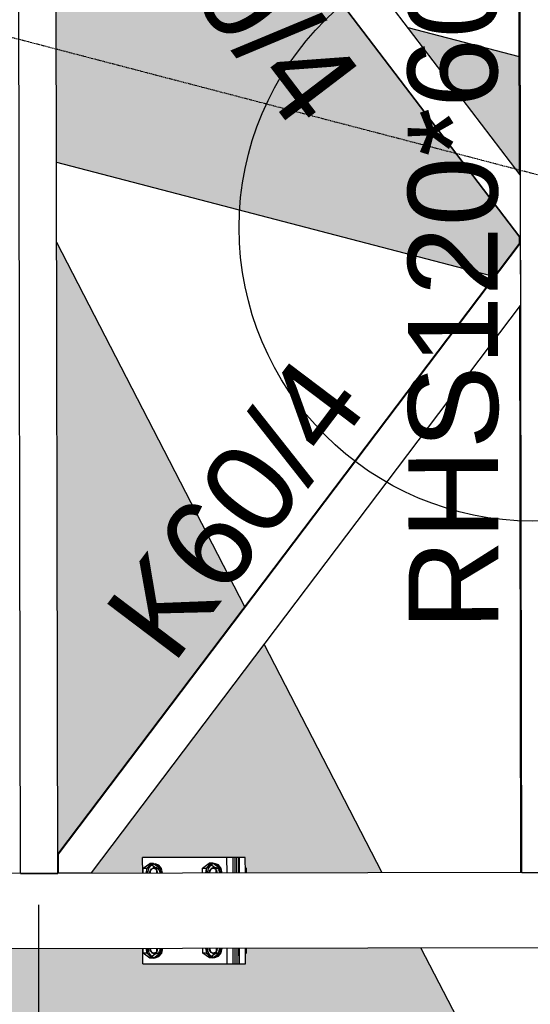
# Model space of a CAD drawing. Header units: millimetres. Extents: x -32861 to 254386, y 0 to 15445.
# Tile 36 of 67: x 147466 to 148281, y 6029 to 7602. Entities that reach past the tile are written whole.
import ezdxf

# ---------------------------------------------------------------- set-up
doc = ezdxf.new("R2010")
doc.units = ezdxf.units.MM
doc.linetypes.add('DXK_LINE_DOT3', pattern=[5.9187, 2.979, -0.9799, 0.9799, -0.9799])
doc.styles.add('Arial', font='ARIAL.TTF', dxfattribs={"height": 0.2})
doc.styles.add('Arial Narrow', font='ARIALN.TTF', dxfattribs={"height": 0.2})

# ---------------------------------------------------------------- blocks, each defined once
blk = doc.blocks.new('Part-24738 - 21672')
at = {"color": 7}
for p, q in [((147522.8, 8257.6), (147523.4, 8257.6)), ((147523.5, 8257.6), (147523.4, 8257.6)), ((147523.4, 8257.6), (147523.5, 8234.8)), ((147576.4, 8257.7), (147523.5, 8257.6)), ((147523.5, 8257.6), (147523.5, 8228.2)), ((148264.8, 7354.2), (147576.4, 8257.7)), ((147523.5, 8234.8), (147522.9, 8234.8)), ((147523.5, 8228.2), (147522.9, 8228.2)), ((148264.3, 7254.9), (147522.9, 8228)), ((148265, 7254.9), (147523.5, 8228.2)), ((148264.8, 7354.2), (148265, 7254.9)), ((148265, 7254.9), (148264.3, 7254.9))]:
    blk.add_line(p, q, dxfattribs=at)
blk = doc.blocks.new('Part-24008 - 21672')
at = {"color": 7}
for p, q in [((147809.5, 6264.2), (147806.4, 6264.2)), ((147806.5, 6239.2), (147806.4, 6264.2)), ((147809.5, 6239.2), (147809.5, 6264.2)), ((147806.7, 6094.2), (147806.7, 6119.2)), ((147809.8, 6094.2), (147809.7, 6119.2)), ((147806.7, 6094.2), (147809.8, 6094.2))]:
    blk.add_line(p, q, dxfattribs=at)
blk = doc.blocks.new('Part-22003 - 21672')
at = {"color": 7}
for p, q in [((148705.5, 6240.8), (142687.5, 6229.6)), ((142656.8, 6109.6), (148705.7, 6120.8))]:
    blk.add_line(p, q, dxfattribs=at)
blk = doc.blocks.new('Part-21992 - 21672')
at = {"color": 7}
for p, q in [((147466.6, 6238.5), (147462.8, 8258.5)), ((147526.6, 6238.6), (147522.8, 8258.6)), ((147466.6, 6238.5), (147526.6, 6238.6))]:
    blk.add_line(p, q, dxfattribs=at)
blk = doc.blocks.new('Part-24565 - 21672')
for points in [[(147526.6, 6269.3), (147825.2, 6664.3), (147524.7, 7246.2)], [(147526.6, 6238.6), (147572.6, 6238.7), (147662, 6238.9), (147661.9, 6263.9), (147673.5, 6263.9), (147674.8, 6263.9), (147760.7, 6264.1), (147812.5, 6264.2), (147816.2, 6264.2), (147825.9, 6264.2), (147826, 6239.2), (148044.5, 6239.6), (147856, 6604.6), (147580.2, 6239.7), (147527.2, 6239.6), (147526.6, 6239.6)], [(148316.9, 2443), (148883.8, 4614.3), (148106.4, 6119.7), (147826.2, 6119.2), (147826.2, 6094.2), (147816.5, 6094.2), (147815.9, 6094.2), (147806.7, 6094.2), (147765.9, 6094.1), (147696.6, 6094), (147681.8, 6093.9), (147662.3, 6093.9), (147662.2, 6118.9), (146419.8, 6116.6)]]:
    blk.add_hatch(color=4).paths.add_polyline_path(points)
at = {"color": 4}
for p, q in [((147825.2, 6664.3), (147524.7, 7246.2)), ((148044.5, 6239.6), (147856, 6604.6)), ((148883.8, 4614.3), (148106.4, 6119.7))]:
    blk.add_line(p, q, dxfattribs=at)
blk = doc.blocks.new('Part-24735 - 21672')
at = {"color": 7}
for p, q in [((148263.7, 7355.7), (148262, 8260)), ((148267.3, 6240), (148263.5, 8260)), ((148263.9, 7244.6), (148263.9, 7255.4)), ((148265.8, 6240), (148264.1, 7144.4)), ((148267.3, 6240), (148327.3, 6240.1))]:
    blk.add_line(p, q, dxfattribs=at)
blk = doc.blocks.new('Part-24075 - 21672')
at = {"color": 7}
for p, q in [((147815.6, 6264.2), (147812.5, 6264.2)), ((147812.6, 6239.2), (147812.5, 6264.2)), ((147815.6, 6239.2), (147815.6, 6264.2)), ((147812.8, 6094.2), (147812.8, 6119.2)), ((147815.9, 6094.2), (147815.8, 6119.2)), ((147812.8, 6094.2), (147815.9, 6094.2))]:
    blk.add_line(p, q, dxfattribs=at)
blk = doc.blocks.new('Part-23039 - 21672')
at = {"color": 7}
for p, q in [((147806.4, 6264.2), (147661.9, 6263.9)), ((147662, 6238.9), (147661.9, 6263.9)), ((147796.7, 6239.1), (147796.6, 6264.1)), ((147806.5, 6239.2), (147806.4, 6264.2)), ((147662.3, 6093.9), (147662.2, 6118.9)), ((147797, 6094.1), (147796.9, 6119.1)), ((147806.7, 6094.2), (147806.7, 6119.2)), ((147662.3, 6093.9), (147806.7, 6094.2))]:
    blk.add_line(p, q, dxfattribs=at)
blk = doc.blocks.new('Part-23064 - 21672')
at = {"color": 7}
for p, q in [((147825.9, 6264.2), (147815.6, 6264.2)), ((147816.2, 6264.2), (147816.2, 6239.2)), ((147826, 6239.2), (147825.9, 6264.2)), ((147816.5, 6094.2), (147816.4, 6119.2)), ((147826.2, 6094.2), (147826.2, 6119.2)), ((147815.9, 6094.2), (147826.2, 6094.2))]:
    blk.add_line(p, q, dxfattribs=at)
blk = doc.blocks.new('Bolt-23065 - 21672')
at = {"color": 7}
for p, q in [((147662.5, 6246.7), (147673.2, 6254.5)), ((147662.5, 6246.7), (147668.6, 6246.7)), ((147662.6, 6238.9), (147662.5, 6246.7)), ((147667.5, 6238.9), (147669.1, 6246.4)), ((147668.6, 6246.7), (147679.3, 6254.5)), ((147668.7, 6238.9), (147668.6, 6246.7)), ((147669.1, 6246.4), (147673.4, 6251.9)), ((147671.5, 6246.4), (147669.9, 6238.9)), ((147675.8, 6251.9), (147671.5, 6246.4)), ((147679.3, 6254.5), (147673.2, 6254.5)), ((147673.2, 6254.5), (147683.9, 6246.7)), ((147673.4, 6251.9), (147679.3, 6253.9)), ((147673.9, 6242.9), (147676.2, 6245.8)), ((147674.6, 6241.9), (147675.7, 6244.5)), ((147675.7, 6244.5), (147677.4, 6246.6)), ((147681.8, 6253.9), (147675.8, 6251.9)), ((147676.2, 6245.8), (147679.3, 6246.9)), ((147677.4, 6246.6), (147679.5, 6248)), ((147679.3, 6254.5), (147690, 6246.7)), ((147679.3, 6253.9), (147685.3, 6251.9)), ((147679.3, 6253.9), (147681.8, 6253.9)), ((147679.3, 6246.9), (147682.5, 6245.9)), ((147679.3, 6246.9), (147681.8, 6246.9)), ((147679.5, 6248), (147681.8, 6248.4)), ((147687.7, 6251.9), (147681.8, 6253.9)), ((147681.8, 6248.4), (147684.1, 6248)), ((147682.5, 6245.9), (147684.8, 6242.9)), ((147683.9, 6246.7), (147690, 6246.7)), ((147683.9, 6246.7), (147684, 6238.9)), ((147684.1, 6248), (147686.2, 6246.6)), ((147685.3, 6251.9), (147689.6, 6246.4)), ((147686.2, 6246.6), (147687.9, 6244.5)), ((147692.1, 6246.4), (147687.7, 6251.9)), ((147687.9, 6244.5), (147689, 6241.9)), ((147689.6, 6246.4), (147691.2, 6238.9)), ((147690, 6246.7), (147690.1, 6238.9)), ((147693.7, 6239), (147692.1, 6246.4)), ((147757.6, 6246.9), (147768.3, 6254.7)), ((147757.6, 6246.9), (147763.7, 6246.9)), ((147757.6, 6239.1), (147757.6, 6246.9)), ((147762.6, 6239.1), (147764.1, 6246.6)), ((147763.7, 6246.9), (147774.4, 6254.7)), ((147763.7, 6239.1), (147763.7, 6246.9)), ((147764.1, 6246.6), (147768.5, 6252.1)), ((147766.6, 6246.6), (147765, 6239.1)), ((147770.9, 6252.1), (147766.6, 6246.6)), ((147774.4, 6254.7), (147768.3, 6254.7)), ((147768.3, 6254.7), (147779, 6246.9)), ((147768.5, 6252.1), (147774.4, 6254.1)), ((147768.9, 6243.1), (147771.3, 6246)), ((147769.7, 6242), (147770.8, 6244.7)), ((147770.8, 6244.7), (147772.4, 6246.8)), ((147776.9, 6254.1), (147770.9, 6252.1)), ((147771.3, 6246), (147774.4, 6247.1)), ((147772.4, 6246.8), (147774.5, 6248.1)), ((147774.4, 6254.7), (147785.1, 6246.9)), ((147774.4, 6254.1), (147780.4, 6252.1)), ((147774.4, 6254.1), (147776.9, 6254.1)), ((147774.4, 6247.1), (147777.6, 6246)), ((147774.4, 6247.1), (147776.9, 6247.1)), ((147774.5, 6248.1), (147776.9, 6248.6)), ((147782.8, 6252.1), (147776.9, 6254.1)), ((147776.9, 6248.6), (147779.2, 6248.1)), ((147777.6, 6246), (147779.9, 6243.1)), ((147779, 6246.9), (147785.1, 6246.9)), ((147779, 6246.9), (147779, 6239.1)), ((147779.2, 6248.1), (147781.3, 6246.8)), ((147780.4, 6252.1), (147784.7, 6246.6)), ((147781.3, 6246.8), (147783, 6244.7)), ((147787.2, 6246.6), (147782.8, 6252.1)), ((147783, 6244.7), (147784, 6242.1)), ((147784.7, 6246.6), (147786.3, 6239.1)), ((147785.1, 6246.9), (147785.1, 6239.1)), ((147788.8, 6239.1), (147787.2, 6246.6)), ((147826, 6247.9), (147827.2, 6247)), ((147826, 6247), (147827.2, 6247)), ((147827.2, 6247), (147827.2, 6239.2)), ((147673, 6238.9), (147673.9, 6242.9)), ((147674.3, 6238.9), (147674.6, 6241.9)), ((147684.8, 6242.9), (147685.7, 6238.9)), ((147689, 6241.9), (147689.3, 6238.9)), ((147768.1, 6239.1), (147768.9, 6243.1)), ((147769.4, 6239.1), (147769.7, 6242)), ((147779.9, 6243.1), (147780.8, 6239.1)), ((147784, 6242.1), (147784.4, 6239.1)), ((147826.5, 6239.2), (147826, 6241.8)), ((147662.8, 6111.1), (147662.8, 6118.9)), ((147669.3, 6111.4), (147667.7, 6118.9)), ((147668.9, 6118.9), (147668.9, 6111.1)), ((147670.1, 6118.9), (147671.7, 6111.4)), ((147674.1, 6114.9), (147673.2, 6118.9)), ((147674.9, 6116), (147674.5, 6118.9)), ((147684.2, 6118.9), (147684.2, 6111.1)), ((147685.9, 6118.9), (147685.1, 6114.9)), ((147689.6, 6118.9), (147689.2, 6116)), ((147691.5, 6118.9), (147689.9, 6111.4)), ((147690.3, 6118.9), (147690.3, 6111.2)), ((147692.3, 6111.4), (147693.9, 6119)), ((147757.9, 6111.3), (147757.9, 6119.1)), ((147764.4, 6111.6), (147762.8, 6119.1)), ((147764, 6119.1), (147764, 6111.3)), ((147765.2, 6119.1), (147766.8, 6111.6)), ((147769.2, 6115.1), (147768.3, 6119.1)), ((147770, 6116.2), (147769.6, 6119.1)), ((147779.3, 6119.1), (147779.3, 6111.3)), ((147781, 6119.1), (147780.2, 6115.1)), ((147784.6, 6119.1), (147784.3, 6116.2)), ((147786.6, 6119.1), (147785, 6111.6)), ((147785.4, 6119.1), (147785.4, 6111.3)), ((147787.4, 6111.6), (147789, 6119.1)), ((147826.2, 6116.6), (147826.8, 6119.2)), ((147827.5, 6119.2), (147827.5, 6111.4)), ((147668.9, 6111.1), (147662.8, 6111.1)), ((147673.5, 6103.3), (147662.8, 6111.1)), ((147668.9, 6111.1), (147679.6, 6103.3)), ((147673.7, 6105.9), (147669.3, 6111.4)), ((147671.7, 6111.4), (147676.1, 6105.9)), ((147684.2, 6111.1), (147673.5, 6103.3)), ((147679.6, 6103.3), (147673.5, 6103.3)), ((147679.6, 6103.9), (147673.7, 6105.9)), ((147676.4, 6112), (147674.1, 6114.9)), ((147675.9, 6113.3), (147674.9, 6116)), ((147677.6, 6111.2), (147675.9, 6113.3)), ((147676.1, 6105.9), (147682.1, 6103.9)), ((147679.6, 6110.9), (147676.4, 6112)), ((147679.7, 6109.9), (147677.6, 6111.2)), ((147682.8, 6112), (147679.6, 6110.9)), ((147690.3, 6111.2), (147679.6, 6103.3)), ((147679.6, 6110.9), (147682, 6110.9)), ((147685.6, 6105.9), (147679.6, 6103.9)), ((147679.6, 6103.9), (147682.1, 6103.9)), ((147682, 6109.4), (147679.7, 6109.9)), ((147684.4, 6109.9), (147682, 6109.4)), ((147682.1, 6103.9), (147688, 6106)), ((147685.1, 6114.9), (147682.8, 6112)), ((147684.2, 6111.1), (147690.3, 6111.2)), ((147686.5, 6111.3), (147684.4, 6109.9)), ((147689.9, 6111.4), (147685.6, 6105.9)), ((147688.1, 6113.4), (147686.5, 6111.3)), ((147688, 6106), (147692.3, 6111.4)), ((147689.2, 6116), (147688.1, 6113.4)), ((147764, 6111.3), (147757.9, 6111.3)), ((147768.6, 6103.5), (147757.9, 6111.3)), ((147764, 6111.3), (147774.7, 6103.5)), ((147768.7, 6106.1), (147764.4, 6111.6)), ((147766.8, 6111.6), (147771.2, 6106.1)), ((147779.3, 6111.3), (147768.6, 6103.5)), ((147774.7, 6103.5), (147768.6, 6103.5)), ((147774.7, 6104.1), (147768.7, 6106.1)), ((147771.5, 6112.2), (147769.2, 6115.1)), ((147771, 6113.5), (147770, 6116.2)), ((147772.7, 6111.4), (147771, 6113.5)), ((147771.2, 6106.1), (147777.1, 6104.1)), ((147774.7, 6111.1), (147771.5, 6112.2)), ((147774.8, 6110.1), (147772.7, 6111.4)), ((147777.8, 6112.2), (147774.7, 6111.1)), ((147785.4, 6111.3), (147774.7, 6103.5)), ((147774.7, 6111.1), (147777.1, 6111.1)), ((147780.6, 6106.1), (147774.7, 6104.1)), ((147774.7, 6104.1), (147777.1, 6104.1)), ((147777.1, 6109.6), (147774.8, 6110.1)), ((147779.5, 6110.1), (147777.1, 6109.6)), ((147777.1, 6104.1), (147783.1, 6106.1)), ((147780.2, 6115.1), (147777.8, 6112.2)), ((147779.3, 6111.3), (147785.4, 6111.3)), ((147781.5, 6111.4), (147779.5, 6110.1)), ((147785, 6111.6), (147780.6, 6106.1)), ((147783.2, 6113.5), (147781.5, 6111.4)), ((147783.1, 6106.1), (147787.4, 6111.6)), ((147784.3, 6116.2), (147783.2, 6113.5)), ((147827.5, 6111.4), (147826.2, 6110.5)), ((147826.2, 6111.4), (147827.5, 6111.4))]:
    blk.add_line(p, q, dxfattribs=at)
blk = doc.blocks.new('Part-24080 - 21672')
at = {"color": 7}
for p, q in [((147812.5, 6264.2), (147809.5, 6264.2)), ((147809.5, 6239.2), (147809.5, 6264.2)), ((147812.6, 6239.2), (147812.5, 6264.2)), ((147809.8, 6094.2), (147809.7, 6119.2)), ((147812.8, 6094.2), (147812.8, 6119.2)), ((147809.8, 6094.2), (147812.8, 6094.2))]:
    blk.add_line(p, q, dxfattribs=at)
blk = doc.blocks.new('Part-24564 - 21672')
for points in [[(148224, 7191.8), (148263.9, 7244.6), (148263.9, 7255.4), (147990.2, 7614.6), (147523.8, 7736.4), (147524.5, 7374.5)], [(148263.7, 7355.7), (148263.3, 7543.3), (148085.4, 7589.7)]]:
    blk.add_hatch(color=4).paths.add_polyline_path(points)
at = {"color": 4}
for p, q in [((148085.4, 7589.7), (148263.3, 7543.3)), ((147524.5, 7374.5), (148224, 7191.8))]:
    blk.add_line(p, q, dxfattribs=at)
blk = doc.blocks.new('Part-24767 - 21672')
at = {"color": 7}
for p, q in [((147526.6, 6269.3), (148264.3, 7245.1)), ((148265, 7245.1), (147527.2, 6269.1)), ((148264.3, 7245.1), (148265, 7245.1)), ((148265, 7245.1), (148265.2, 7145.9)), ((147580.2, 6239.7), (148265.2, 7145.9)), ((147526.6, 6269.1), (147527.2, 6269.1)), ((147527.1, 6262.5), (147526.6, 6262.5)), ((147527.2, 6239.6), (147527.1, 6262.5)), ((147527.2, 6269.1), (147527.2, 6239.6)), ((147526.6, 6239.6), (147527.2, 6239.6)), ((147527.2, 6239.6), (147580.2, 6239.7))]:
    blk.add_line(p, q, dxfattribs=at)
blk = doc.blocks.new('GridLine-25928 - 21672')
at = {"color": 6, "linetype": 'DXK_LINE_DOT3'}
blk.add_line((141125.6, 9226.1), (151136.6, 6612.2), dxfattribs=at)
blk = doc.blocks.new('StraightDimension-25684 - 21672')
at = {"color": 174}
for p, q in [((146695.2, 6187.1), (146695.2, 5041.1)), ((147495.8, 6188.6), (147495.8, 5041.1)), ((146725.2, 5191.1), (146665.2, 5131.1)), ((147465.8, 5131.1), (147525.8, 5191.1)), ((146695.2, 5161.1), (147495.8, 5161.1))]:
    blk.add_line(p, q, dxfattribs=at)
at = {"color": 30, "style": 'Arial Narrow'}
blk.add_text('801', height=143.16, dxfattribs=at).set_placement((146958.7, 5206.1))
blk = doc.blocks.new('StraightDimension-25685 - 21672')
at = {"color": 174}
for p, q in [((147495.8, 6188.6), (147495.8, 5041.1)), ((148296.5, 6190.1), (148296.5, 5041.1)), ((147525.8, 5191.1), (147465.8, 5131.1)), ((148266.5, 5131.1), (148326.5, 5191.1)), ((147495.8, 5161.1), (148296.5, 5161.1))]:
    blk.add_line(p, q, dxfattribs=at)
at = {"color": 30, "style": 'Arial Narrow'}
blk.add_text('801', height=143.16, dxfattribs=at).set_placement((147759.4, 5206.1))
blk = doc.blocks.new('StraightDimension-25686 - 21672')
at = {"color": 174}
for p, q in [((148296.5, 6190.1), (148296.5, 5041.1)), ((149097.2, 6191.6), (149097.2, 5041.1)), ((148326.5, 5191.1), (148266.5, 5131.1)), ((149067.2, 5131.1), (149127.2, 5191.1)), ((148296.5, 5161.1), (149097.2, 5161.1))]:
    blk.add_line(p, q, dxfattribs=at)
at = {"color": 30, "style": 'Arial Narrow'}
blk.add_text('801', height=143.16, dxfattribs=at).set_placement((148560.1, 5206.1))
blk = doc.blocks.new('Mark-24733 - 21672')
at = {"color": 30, "style": 'Arial'}
blk.add_text('RHS120*60*3', height=143.262, rotation=90.1091, dxfattribs=at).set_placement((148230.1, 6627.2))
blk = doc.blocks.new('Mark-105682 - 21672')
at = {"color": 136}
for p, q in [((149481.1, 6113), (149162.9, 5794.8)), ((149481.1, 6113), (149375, 6042.3)), ((149410.4, 6006.9), (149481.1, 6113))]:
    blk.add_line(p, q, dxfattribs=at)
at = {"color": 30, "style": 'Arial'}
blk.add_text('C100*20*2', height=143.26, dxfattribs=at).set_placement((148120.2, 5614.8))
blk = doc.blocks.new('Mark-24736 - 21672')
at = {"color": 30, "style": 'Arial'}
blk.add_text('K60/4', height=143.26, rotation=307.3051, dxfattribs=at).set_placement((147587.9, 7837.4))
blk = doc.blocks.new('Mark-24765 - 21672')
at = {"color": 30, "style": 'Arial'}
blk.add_text('K60/4', height=143.26, rotation=52.9127, dxfattribs=at).set_placement((147709.8, 6569.7))
blk = doc.blocks.new('DetailMark-25923 - 21672')
at = {"color": 5}
blk.add_circle((148284.8, 7270), 468.8, dxfattribs=at)
blk = doc.blocks.new('Mark-105677 - 21672')
at = {"color": 136}
for p, q in [((149317.6, 6047.5), (148999.4, 5729.3)), ((149317.6, 6047.5), (149211.5, 5976.8)), ((149246.9, 5941.4), (149317.6, 6047.5))]:
    blk.add_line(p, q, dxfattribs=at)
at = {"color": 30, "style": 'Arial'}
blk.add_text('SHS50*3', height=143.26, dxfattribs=at).set_placement((148101.5, 5549.3))

msp = doc.modelspace()

# ---------------------------------------------------------------- block references
for name in ['GridLine-25928 - 21672', 'DetailMark-25923 - 21672', 'Part-24564 - 21672', 'Part-21992 - 21672', 'Part-24738 - 21672', 'Part-24735 - 21672', 'Mark-24736 - 21672', 'Part-24565 - 21672', 'Mark-24733 - 21672', 'Part-24767 - 21672', 'Mark-24765 - 21672', 'Part-23039 - 21672', 'Part-24008 - 21672', 'Part-24080 - 21672', 'Part-24075 - 21672', 'Part-23064 - 21672', 'Bolt-23065 - 21672', 'Part-22003 - 21672', 'StraightDimension-25684 - 21672', 'StraightDimension-25685 - 21672', 'StraightDimension-25686 - 21672', 'Mark-105682 - 21672', 'Mark-105677 - 21672']:
    msp.add_blockref(name, (0, 0))

doc.saveas('drawing.dxf')
